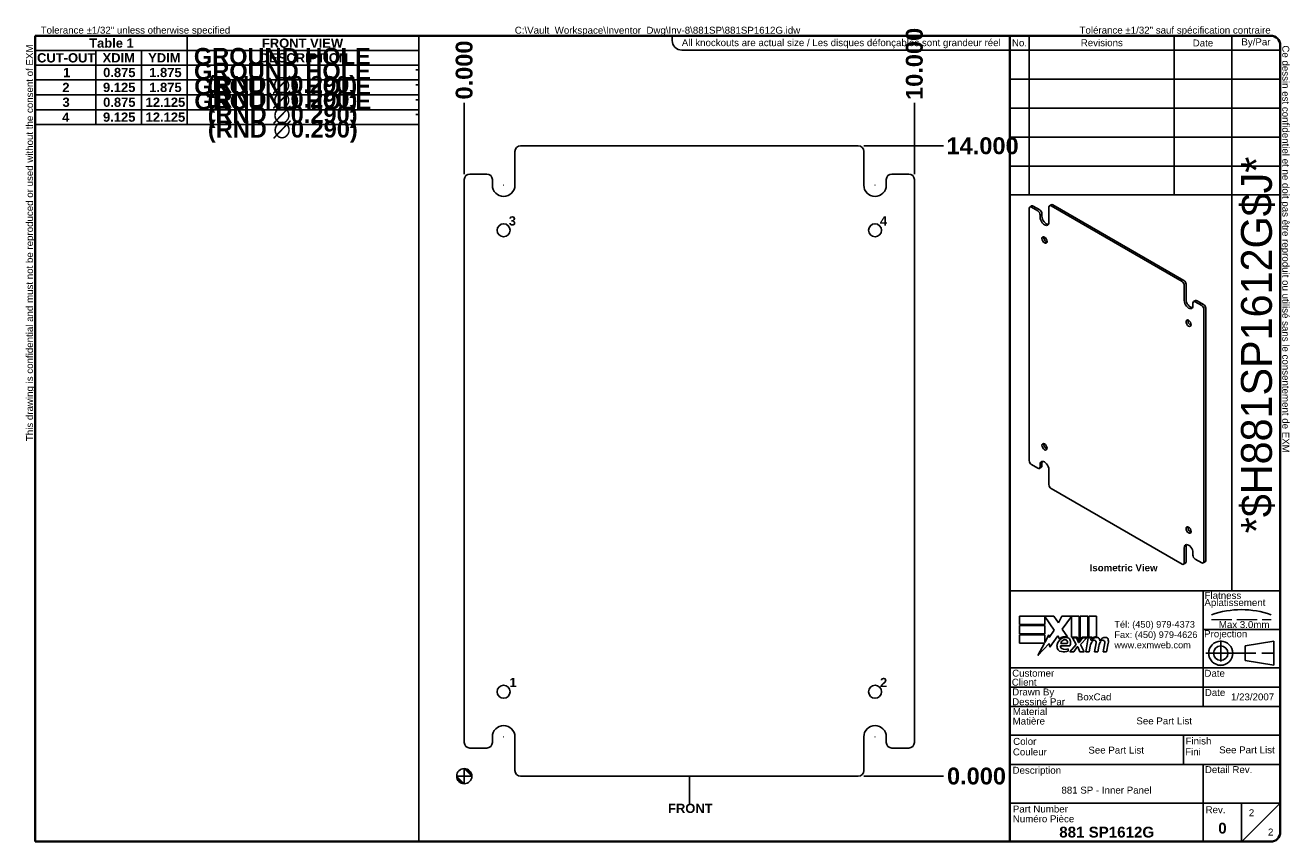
# Model space of a CAD drawing. Header units: inches. Extents: x 1.1 to 29.3, y 0.8 to 18.9.
import ezdxf
from ezdxf.enums import TextEntityAlignment as Align

# ---------------------------------------------------------------- set-up
doc = ezdxf.new("R2010")
doc.units = ezdxf.units.IN
doc.header["$LTSCALE"] = 3.125
doc.header["$MEASUREMENT"] = 0
doc.linetypes.add('CHAIN', pattern=[0.7087, 0.4724, -0.0591, 0.1181, -0.0591])
doc.linetypes.add('DASHED', pattern=[0.2067, 0.1654, -0.0413])
doc.layers.get('0').update_dxf_attribs({"lineweight": 25})
for name, color, linetype, lineweight in [('Centerline(ANSI)', 7, 'Continuous', 25), ('Dimensions(ANSI)', 7, 'Continuous', 25), ('Sketch Geometry(ANSI)', 7, 'Continuous', 25), ('Symbols(ANSI)', 7, 'Continuous', 25), ('Visible Edges(ANSI)', 7, 'Continuous', 25), ('Work Point(ANSI)', 7, 'Continuous', 25)]:
    doc.layers.add(name, color=color, linetype=linetype, lineweight=lineweight)
doc.styles.add('Current-ANSI', font='arial.ttf')
doc.styles.add('Dimension-ANSI', font='arialbd.ttf')
doc.styles.add('Text Style44', font='arialbd.ttf')
doc.styles.add('Text Style83', font='FRE3OF9X.TTF')
doc.dimstyles.new('INCH-ANSI', dxfattribs={"dimscale": 3.125, "dimtxt": 0.12, "dimasz": 0.098425, "dimexe": 0.04, "dimexo": 0.04, "dimgap": 0.031496, "dimtad": 0, "dimtih": 1, "dimtoh": 1, "dimdec": 3, "dimrnd": 1e-08, "dimzin": 0, "dimdsep": 46, "dimtxsty": 'Dimension-ANSI', "dimcen": 0.09, "dimdle": 0.312, "dimclrd": 179, "dimclre": 179, "dimclrt": 7, "dimadec": 1, "dimazin": 0, "dimtfac": 1, "dimtdec": 3, "dimtofl": 0, "dimtmove": 0, "dimatfit": 3, "dimfxl": 1, "dimtolj": 1, "dimtzin": 4, "dimlwd": 25, "dimlwe": 25, "dimarcsym": 0})
doc.dimstyles.new('INCH-ANSI-VERTICAL', dxfattribs={"dimscale": 3.125, "dimtxt": 0.12, "dimasz": 0.098425, "dimexe": 0.04, "dimexo": 0.04, "dimgap": 0.031496, "dimtad": 0, "dimtih": 1, "dimtoh": 1, "dimdec": 3, "dimrnd": 1e-08, "dimzin": 0, "dimdsep": 46, "dimtxsty": 'Dimension-ANSI', "dimcen": 0.09, "dimdle": 0.312, "dimclrd": 179, "dimclre": 179, "dimclrt": 7, "dimadec": 1, "dimazin": 0, "dimtfac": 1, "dimtdec": 3, "dimtofl": 0, "dimtmove": 0, "dimatfit": 3, "dimfxl": 1, "dimtolj": 1, "dimtzin": 4, "dimlwd": 25, "dimlwe": 25, "dimarcsym": 0})

# ---------------------------------------------------------------- blocks, each defined once
blk = doc.blocks.new('Origin Indicator Symbol1')
at = {"layer": 'Dimensions(ANSI)'}
h = blk.add_hatch(color=7, dxfattribs=at)
edge = h.paths.add_edge_path(flags=0)
edge.add_line((5.995, 1.202), (6.093, 1.103))
edge.add_arc((5.995, 1.103), 0.0984, 0, 90)
h = blk.add_hatch(color=7, dxfattribs=at)
edge = h.paths.add_edge_path(flags=0)
edge.add_line((5.995, 1.005), (5.896, 1.103))
edge.add_arc((5.995, 1.103), 0.0984, 180, 270)
at = {"layer": 'Dimensions(ANSI)', "color": 7, "linetype": 'Continuous'}
for p, q in [((5.995, 1.202), (6.093, 1.103)), ((5.995, 1.005), (5.896, 1.103))]:
    blk.add_line(p, q, dxfattribs=at)
at = {"layer": 'Dimensions(ANSI)', "color": 7, "linetype": 'Continuous', "flags": 128}
for points in [[(5.995, 1.103), (6.093, 1.103), (5.995, 1.202), (5.995, 1.103)], [(5.995, 1.103), (5.995, 1.202), (5.995, 1.005), (5.995, 1.103)], [(5.995, 1.103), (5.995, 1.005), (5.896, 1.103), (5.995, 1.103)], [(5.995, 1.103), (5.896, 1.103), (5.995, 1.103), (5.995, 1.103)]]:
    blk.add_lwpolyline(points, dxfattribs=at)
at = {"layer": 'Dimensions(ANSI)', "color": 7, "linetype": 'Continuous'}
blk.add_circle((5.995, 1.103), 0.0984, dxfattribs=at)
for start, end in [(0, 90), (180, 270)]:
    blk.add_arc((5.995, 1.103), 0.0984, start, end, dxfattribs=at)
at = {"layer": 'Dimensions(ANSI)', "color": 7}
for points in [[(5.995, 1.103), (6.093, 1.103), (5.995, 1.202), (5.995, 1.103)], [(5.995, 1.103), (5.995, 1.202), (5.995, 1.005), (5.995, 1.103)], [(5.995, 1.103), (5.995, 1.005), (5.896, 1.103), (5.995, 1.103)], [(5.995, 1.103), (5.896, 1.103), (5.995, 1.103)]]:
    blk.add_solid(points, dxfattribs=at)
blk = doc.blocks.new('Hole Table1')
at = {"layer": 'Symbols(ANSI)'}
for p, q in [((0.438, 9.541), (0.438, 10.692)), ((0.438, 10.692), (5.407, 10.692)), ((5.407, 10.692), (5.407, 9.541)), ((0.438, 10.501), (1.225, 10.501)), ((1.225, 10.501), (1.225, 10.311)), ((1.225, 10.501), (1.816, 10.501)), ((1.225, 10.501), (1.225, 10.311)), ((1.816, 10.501), (1.816, 10.311)), ((1.816, 10.501), (2.406, 10.501)), ((1.816, 10.501), (1.816, 10.311)), ((2.406, 10.501), (2.406, 10.311)), ((2.406, 10.501), (5.407, 10.501)), ((2.406, 10.501), (2.406, 10.311)), ((0.438, 10.311), (1.225, 10.311)), ((0.438, 10.311), (1.225, 10.311)), ((1.225, 10.311), (1.816, 10.311)), ((1.225, 10.311), (1.225, 10.119)), ((1.225, 10.311), (1.816, 10.311)), ((1.225, 10.311), (1.225, 10.119)), ((1.816, 10.311), (2.406, 10.311)), ((1.816, 10.311), (1.816, 10.119)), ((1.816, 10.311), (2.406, 10.311)), ((1.816, 10.311), (1.816, 10.119)), ((2.406, 10.311), (5.407, 10.311)), ((2.406, 10.311), (2.406, 10.119)), ((2.406, 10.311), (5.407, 10.311)), ((2.406, 10.311), (2.406, 10.119)), ((0.438, 10.119), (1.225, 10.119)), ((0.438, 10.119), (1.225, 10.119)), ((1.225, 10.119), (1.816, 10.119)), ((1.225, 10.119), (1.225, 9.926)), ((1.225, 10.119), (1.816, 10.119)), ((1.225, 10.119), (1.225, 9.926)), ((1.816, 10.119), (2.406, 10.119)), ((1.816, 10.119), (1.816, 9.926)), ((1.816, 10.119), (2.406, 10.119)), ((1.816, 10.119), (1.816, 9.926)), ((2.406, 10.119), (5.407, 10.119)), ((2.406, 10.119), (2.406, 9.926)), ((2.406, 10.119), (5.407, 10.119)), ((2.406, 10.119), (2.406, 9.926)), ((0.438, 9.926), (1.225, 9.926)), ((0.438, 9.926), (1.225, 9.926)), ((1.225, 9.926), (1.816, 9.926)), ((1.225, 9.926), (1.225, 9.733)), ((1.225, 9.926), (1.816, 9.926)), ((1.225, 9.926), (1.225, 9.733)), ((1.816, 9.926), (2.406, 9.926)), ((1.816, 9.926), (1.816, 9.733)), ((1.816, 9.926), (2.406, 9.926)), ((1.816, 9.926), (1.816, 9.733)), ((2.406, 9.926), (5.407, 9.926)), ((2.406, 9.926), (2.406, 9.733)), ((2.406, 9.926), (5.407, 9.926)), ((2.406, 9.926), (2.406, 9.733)), ((0.438, 9.733), (1.225, 9.733)), ((0.438, 9.733), (1.225, 9.733)), ((1.225, 9.733), (1.816, 9.733)), ((1.225, 9.733), (1.225, 9.541)), ((1.225, 9.733), (1.816, 9.733)), ((1.225, 9.733), (1.225, 9.541)), ((1.816, 9.733), (2.406, 9.733)), ((1.816, 9.733), (1.816, 9.541)), ((1.816, 9.733), (2.406, 9.733)), ((1.816, 9.733), (1.816, 9.541)), ((2.406, 9.733), (5.407, 9.733)), ((2.406, 9.733), (2.406, 9.541)), ((2.406, 9.733), (5.407, 9.733)), ((2.406, 9.733), (2.406, 9.541)), ((0.438, 9.541), (1.225, 9.541)), ((5.407, 9.541), (0.438, 9.541)), ((1.225, 9.541), (1.816, 9.541)), ((1.816, 9.541), (2.406, 9.541)), ((2.406, 9.541), (5.407, 9.541))]:
    blk.add_line(p, q, dxfattribs=at)
at = {"layer": 'Symbols(ANSI)', "color": 7, "char_height": 0.12, "attachment_point": 7, "line_spacing_factor": 0.25, "style": 'Dimension-ANSI'}
for s, insert in [('                                          FRONT VIEW', (1.418, 10.534)), ('CUT-OUT', (0.463, 10.344)), ('XDIM', (1.311, 10.346)), ('YDIM', (1.901, 10.346)), ('DESCRIPTION', (3.346, 10.344)), ('1', (0.799, 10.155)), ('0.875', (1.318, 10.154)), ('1.875', (1.915, 10.154)), ('-', (5.361, 10.204)), ('2', (0.79, 9.962)), ('9.125', (1.317, 9.961)), ('1.875', (1.915, 9.961)), ('-', (5.361, 10.011)), ('3', (0.792, 9.769)), ('0.875', (1.318, 9.769)), ('12.125', (1.869, 9.769)), ('-', (5.361, 9.818)), ('4', (0.788, 9.577)), ('9.125', (1.317, 9.576)), ('12.125', (1.869, 9.576)), ('-', (5.361, 9.626))]:
    blk.add_mtext(s, dxfattribs=dict(at, insert=insert))
blk = doc.blocks.new('Leader Text1')
at = {"layer": 'Symbols(ANSI)', "color": 7, "insert": (11.378, 8.232), "char_height": 0.12, "attachment_point": 7, "line_spacing_factor": 0.25, "style": 'Dimension-ANSI'}
blk.add_mtext('4', dxfattribs=at)
blk = doc.blocks.new('Leader Text2')
at = {"layer": 'Symbols(ANSI)', "color": 7, "insert": (6.579, 2.256), "char_height": 0.12, "attachment_point": 7, "line_spacing_factor": 0.25, "style": 'Dimension-ANSI'}
blk.add_mtext('1', dxfattribs=at)
blk = doc.blocks.new('Leader Text3')
at = {"layer": 'Symbols(ANSI)', "color": 7, "insert": (11.379, 2.256), "char_height": 0.12, "attachment_point": 7, "line_spacing_factor": 0.25, "style": 'Dimension-ANSI'}
blk.add_mtext('2', dxfattribs=at)
blk = doc.blocks.new('Leader Text4')
at = {"layer": 'Symbols(ANSI)', "color": 7, "insert": (6.571, 8.232), "char_height": 0.12, "attachment_point": 7, "line_spacing_factor": 0.25, "style": 'Dimension-ANSI'}
blk.add_mtext('3', dxfattribs=at)
blk = doc.blocks.new('Hole Table2')
at = {"layer": 'Symbols(ANSI)'}
for p, q in [((0.437, 9.541), (0.437, 10.692)), ((0.437, 10.692), (2.406, 10.692)), ((2.406, 10.692), (2.406, 9.541)), ((0.437, 10.501), (1.225, 10.501)), ((1.225, 10.501), (1.225, 10.311)), ((1.225, 10.501), (1.815, 10.501)), ((1.225, 10.501), (1.225, 10.311)), ((1.815, 10.501), (1.815, 10.311)), ((1.815, 10.501), (2.406, 10.501)), ((1.815, 10.501), (1.815, 10.311)), ((0.437, 10.311), (1.225, 10.311)), ((0.437, 10.311), (1.225, 10.311)), ((1.225, 10.311), (1.815, 10.311)), ((1.225, 10.311), (1.225, 10.119)), ((1.225, 10.311), (1.815, 10.311)), ((1.225, 10.311), (1.225, 10.119)), ((1.815, 10.311), (2.406, 10.311)), ((1.815, 10.311), (1.815, 10.119)), ((1.815, 10.311), (2.406, 10.311)), ((1.815, 10.311), (1.815, 10.119)), ((0.437, 10.119), (1.225, 10.119)), ((0.437, 10.119), (1.225, 10.119)), ((1.225, 10.119), (1.815, 10.119)), ((1.225, 10.119), (1.225, 9.926)), ((1.225, 10.119), (1.815, 10.119)), ((1.225, 10.119), (1.225, 9.926)), ((1.815, 10.119), (2.406, 10.119)), ((1.815, 10.119), (1.815, 9.926)), ((1.815, 10.119), (2.406, 10.119)), ((1.815, 10.119), (1.815, 9.926)), ((0.437, 9.926), (1.225, 9.926)), ((0.437, 9.926), (1.225, 9.926)), ((1.225, 9.926), (1.815, 9.926)), ((1.225, 9.926), (1.225, 9.733)), ((1.225, 9.926), (1.815, 9.926)), ((1.225, 9.926), (1.225, 9.733)), ((1.815, 9.926), (2.406, 9.926)), ((1.815, 9.926), (1.815, 9.733)), ((1.815, 9.926), (2.406, 9.926)), ((1.815, 9.926), (1.815, 9.733)), ((0.437, 9.733), (1.225, 9.733)), ((0.437, 9.733), (1.225, 9.733)), ((1.225, 9.733), (1.815, 9.733)), ((1.225, 9.733), (1.225, 9.541)), ((1.225, 9.733), (1.815, 9.733)), ((1.225, 9.733), (1.225, 9.541)), ((1.815, 9.733), (2.406, 9.733)), ((1.815, 9.733), (1.815, 9.541)), ((1.815, 9.733), (2.406, 9.733)), ((1.815, 9.733), (1.815, 9.541)), ((0.437, 9.541), (1.225, 9.541)), ((2.406, 9.541), (0.437, 9.541)), ((1.225, 9.541), (1.815, 9.541)), ((1.815, 9.541), (2.406, 9.541))]:
    blk.add_line(p, q, dxfattribs=at)
at = {"layer": 'Symbols(ANSI)', "color": 7, "char_height": 0.12, "attachment_point": 7, "line_spacing_factor": 0.25, "style": 'Dimension-ANSI'}
for s, insert in [('Table 1', (1.137, 10.535)), ('CUT-OUT', (0.462, 10.344)), ('XDIM', (1.311, 10.346)), ('YDIM', (1.901, 10.346)), ('1', (0.799, 10.155)), ('0.875', (1.318, 10.154)), ('1.875', (1.915, 10.154)), ('2', (0.789, 9.962)), ('9.125', (1.316, 9.961)), ('1.875', (1.915, 9.961)), ('3', (0.791, 9.769)), ('0.875', (1.318, 9.769)), ('12.125', (1.868, 9.769)), ('4', (0.788, 9.577)), ('9.125', (1.316, 9.576)), ('12.125', (1.868, 9.576))]:
    blk.add_mtext(s, dxfattribs=dict(at, insert=insert))
blk = doc.blocks.new('Leader Text5')
at = {"layer": 'Symbols(ANSI)', "color": 7, "insert": (11.378, 8.232), "char_height": 0.12, "attachment_point": 7, "line_spacing_factor": 0.25, "style": 'Dimension-ANSI'}
blk.add_mtext('4', dxfattribs=at)
blk = doc.blocks.new('Leader Text6')
at = {"layer": 'Symbols(ANSI)', "color": 7, "insert": (6.579, 2.256), "char_height": 0.12, "attachment_point": 7, "line_spacing_factor": 0.25, "style": 'Dimension-ANSI'}
blk.add_mtext('1', dxfattribs=at)
blk = doc.blocks.new('Leader Text7')
at = {"layer": 'Symbols(ANSI)', "color": 7, "insert": (11.379, 2.256), "char_height": 0.12, "attachment_point": 7, "line_spacing_factor": 0.25, "style": 'Dimension-ANSI'}
blk.add_mtext('2', dxfattribs=at)
blk = doc.blocks.new('Leader Text8')
at = {"layer": 'Symbols(ANSI)', "color": 7, "insert": (6.571, 8.232), "char_height": 0.12, "attachment_point": 7, "line_spacing_factor": 0.25, "style": 'Dimension-ANSI'}
blk.add_mtext('3', dxfattribs=at)
blk = doc.blocks.new('Datum Identifier4')
at = {"layer": 'Symbols(ANSI)', "color": 7, "linetype": 'Continuous', "lineweight": 25}
for q in [(8.91, 1.103), (8.91, 1.005), (8.91, 0.749)]:
    blk.add_line((8.91, 1.005), q, dxfattribs=at)
at = {"layer": 'Symbols(ANSI)', "color": 7, "insert": (8.634, 0.625), "char_height": 0.12, "attachment_point": 7, "line_spacing_factor": 0.25, "style": 'Dimension-ANSI'}
blk.add_mtext('FRONT', dxfattribs=at)
blk = doc.blocks.new('*D20')
at = {"layer": 'Defpoints', "color": 0, "linetype": 'Continuous', "transparency": 16777216}
for p in [(10.899, 17.206), (10.899, 15.501), (10.899, 15.501)]:
    blk.add_point(p, dxfattribs=at)
at = {"layer": 'Dimensions(ANSI)', "color": 179, "linetype": 'Continuous', "lineweight": 25, "transparency": 16777216}
blk.add_line((10.899, 15.626), (10.899, 17.206), dxfattribs=at)
at = {"layer": 'Dimensions(ANSI)', "color": 7, "linetype": 'Continuous', "lineweight": 25, "transparency": 16777216, "insert": (10.899, 17.936), "char_height": 0.375, "attachment_point": 5, "rotation": 90, "style": 'Dimension-ANSI'}
blk.add_mtext('\\A1;0.000', dxfattribs=at)
blk = doc.blocks.new('*D21')
at = {"layer": 'Defpoints', "color": 0, "linetype": 'Continuous', "transparency": 16777216}
for p in [(20.899, 17.206), (10.899, 15.501), (20.899, 15.501)]:
    blk.add_point(p, dxfattribs=at)
at = {"layer": 'Dimensions(ANSI)', "color": 179, "linetype": 'Continuous', "lineweight": 25, "transparency": 16777216}
blk.add_line((20.899, 15.626), (20.899, 17.206), dxfattribs=at)
at = {"layer": 'Dimensions(ANSI)', "color": 7, "linetype": 'Continuous', "lineweight": 25, "transparency": 16777216, "insert": (20.899, 18.072), "char_height": 0.375, "attachment_point": 5, "rotation": 90, "style": 'Dimension-ANSI'}
blk.add_mtext('\\A1;10.000', dxfattribs=at)
blk = doc.blocks.new('*D22')
at = {"layer": 'Defpoints', "color": 0, "linetype": 'Continuous', "transparency": 16777216}
for p in [(19.649, 2.251), (19.649, 2.251), (21.548, 2.251)]:
    blk.add_point(p, dxfattribs=at)
at = {"layer": 'Dimensions(ANSI)', "color": 179, "linetype": 'Continuous', "lineweight": 25, "transparency": 16777216}
blk.add_line((19.774, 2.251), (21.548, 2.251), dxfattribs=at)
at = {"layer": 'Dimensions(ANSI)', "color": 7, "linetype": 'Continuous', "lineweight": 25, "transparency": 16777216, "insert": (22.278, 2.251), "char_height": 0.375, "attachment_point": 5, "style": 'Dimension-ANSI'}
blk.add_mtext('\\A1;0.000', dxfattribs=at)
blk = doc.blocks.new('*D23')
at = {"layer": 'Defpoints', "color": 0, "linetype": 'Continuous', "transparency": 16777216}
for p in [(19.649, 16.251), (21.548, 16.251), (19.649, 2.251)]:
    blk.add_point(p, dxfattribs=at)
at = {"layer": 'Dimensions(ANSI)', "color": 179, "linetype": 'Continuous', "lineweight": 25, "transparency": 16777216}
blk.add_line((19.774, 16.251), (21.548, 16.251), dxfattribs=at)
at = {"layer": 'Dimensions(ANSI)', "color": 7, "linetype": 'Continuous', "lineweight": 25, "transparency": 16777216, "insert": (22.414, 16.251), "char_height": 0.375, "attachment_point": 5, "style": 'Dimension-ANSI'}
blk.add_mtext('\\A1;14.000', dxfattribs=at)
blk = doc.blocks.new('Title Blocks EXM - ANSI B')
for p, q in [((13.372, 3.063), (13.372, 3.17)), ((13.372, 3.17), (13.818, 3.17)), ((13.824, 2.989), (13.701, 3.168)), ((13.701, 3.168), (13.701, 3.063)), ((13.818, 3.17), (13.877, 3.083)), ((13.877, 3.083), (13.923, 3.17)), ((13.923, 3.17), (14.146, 3.17)), ((14.046, 3.166), (13.924, 3.002)), ((14.046, 2.9), (14.046, 3.166)), ((14.146, 3.17), (14.146, 2.842)), ((14.16, 3.17), (14.259, 3.17)), ((14.16, 2.866), (14.16, 3.17)), ((14.259, 3.17), (14.259, 2.9)), ((14.273, 3.17), (14.372, 3.17)), ((14.273, 2.9), (14.273, 3.17)), ((14.372, 3.17), (14.372, 2.905)), ((13.701, 3.063), (13.372, 3.063)), ((13.372, 3.049), (13.701, 3.049)), ((13.372, 2.942), (13.372, 3.049)), ((13.701, 3.049), (13.701, 2.942)), ((13.758, 2.895), (13.824, 2.989)), ((13.924, 3.002), (13.993, 2.903)), ((13.701, 2.942), (13.372, 2.942)), ((13.372, 2.82), (13.372, 2.927)), ((13.372, 2.927), (13.701, 2.927)), ((13.695, 2.82), (13.372, 2.82)), ((13.612, 2.661), (13.695, 2.82)), ((13.758, 2.815), (13.612, 2.661)), ((13.701, 2.831), (13.752, 2.929)), ((13.701, 2.927), (13.701, 2.831)), ((13.752, 2.929), (13.758, 2.895)), ((13.765, 2.768), (13.758, 2.815)), ((13.87, 2.914), (13.765, 2.768)), ((13.893, 2.876), (13.87, 2.914)), ((13.905, 2.788), (14.027, 2.788)), ((13.91, 2.818), (13.99, 2.818)), ((14.023, 2.709), (14.105, 2.802)), ((14.121, 2.9), (14.046, 2.9)), ((14.059, 2.891), (14.113, 2.891)), ((14.105, 2.802), (14.059, 2.891)), ((14.113, 2.891), (14.139, 2.83)), ((14.146, 2.842), (14.121, 2.9)), ((14.139, 2.83), (14.146, 2.83)), ((14.146, 2.83), (14.19, 2.891)), ((14.185, 2.9), (14.16, 2.866)), ((14.245, 2.891), (14.164, 2.803)), ((14.164, 2.803), (14.209, 2.709)), ((14.259, 2.9), (14.185, 2.9)), ((14.19, 2.891), (14.245, 2.891)), ((14.232, 2.709), (14.264, 2.891)), ((14.264, 2.891), (14.302, 2.891)), ((14.314, 2.9), (14.273, 2.9)), ((14.302, 2.891), (14.299, 2.859)), ((14.299, 2.859), (14.309, 2.859)), ((14.312, 2.88), (14.314, 2.9)), ((14.345, 2.709), (14.365, 2.824)), ((14.457, 2.709), (14.477, 2.824)), ((14.523, 2.823), (14.501, 2.709)), ((14.005, 2.718), (14.005, 2.748)), ((14.077, 2.709), (14.023, 2.709)), ((14.122, 2.774), (14.077, 2.709)), ((14.13, 2.774), (14.122, 2.774)), ((14.155, 2.709), (14.13, 2.774)), ((14.209, 2.709), (14.155, 2.709)), ((14.276, 2.709), (14.232, 2.709)), ((14.289, 2.784), (14.276, 2.709)), ((14.389, 2.709), (14.345, 2.709)), ((14.402, 2.784), (14.389, 2.709)), ((14.501, 2.709), (14.457, 2.709))]:
    blk.add_line(p, q)
for centre, radius, start, end in [((13.991, 2.772), 0.133, 134.1684, 176.5646), ((13.968, 2.796), 0.11, 77.079, 133.1785), ((13.968, 2.796), 0.0996, 80.4085, 134.1684), ((13.936, 2.779), 0.032, 163.5261, 244.6784), ((13.965, 2.811), 0.056, 109.3797, 172.9975), ((13.959, 2.83), 0.0365, 51.1652, 109.3797), ((13.962, 2.833), 0.0318, 331.4547, 51.1652), ((13.981, 2.843), 0.0507, 23.8445, 85.0802), ((13.941, 2.826), 0.094, 336.1555, 23.8445), ((14.442, 2.757), 0.155, 147.5992, 170), ((14.376, 2.816), 0.08, 89.4776, 147.4114), ((14.346, 2.818), 0.042, 96.03, 147.5992), ((14.37, 2.825), 0.08, 88.7952, 136.5849), ((14.344, 2.839), 0.02, 23.5571, 96.03), ((14.325, 2.831), 0.041, 350, 23.5571), ((14.377, 2.862), 0.0338, 16.9928, 89.4776), ((14.555, 2.759), 0.155, 148.5584, 170.8257), ((14.317, 2.844), 0.096, 3.6169, 16.9928), ((14.486, 2.814), 0.0819, 89.6788, 153.9508), ((14.458, 2.818), 0.042, 96.1027, 147.6083), ((14.456, 2.839), 0.02, 23.5487, 96.1027), ((14.437, 2.831), 0.041, 349.9922, 23.5487), ((14.487, 2.861), 0.035, 18.4748, 89.6788), ((14.429, 2.842), 0.096, 349, 18.4748), ((13.925, 2.776), 0.0658, 176.5646, 261.5605), ((13.945, 2.911), 0.202, 261.5605, 287.3343), ((13.966, 2.842), 0.102, 244.6784, 292.5609)]:
    blk.add_arc(centre, radius, start, end)
at = {"layer": 'Centerline(ANSI)', "linetype": 'DASHED', "lineweight": 18, "ltscale": 0.507983}
blk.add_line((15.861, 3.128), (16.632, 3.128), dxfattribs=at)
at = {"layer": 'Centerline(ANSI)', "linetype": 'CHAIN', "ltscale": 0.185148}
blk.add_line((15.979, 2.855), (15.979, 2.521), dxfattribs=at)
at = {"layer": 'Centerline(ANSI)', "linetype": 'CHAIN', "ltscale": 0.437897}
blk.add_line((15.786, 2.691), (16.717, 2.691), dxfattribs=at)
at = {"layer": 'Sketch Geometry(ANSI)'}
for p, q in [((13.25, 10.687), (16.625, 10.687)), ((13.5, 10.687), (13.5, 8.625)), ((15.375, 10.687), (15.375, 8.625)), ((16.125, 10.687), (16.125, 3.5)), ((13.25, 10.5), (16.75, 10.5)), ((16.75, 10.562), (16.75, 0.375)), ((13.25, 10.125), (16.75, 10.125)), ((13.25, 9.75), (16.75, 9.75)), ((16.75, 9.375), (13.25, 9.375)), ((13.25, 9), (16.75, 9)), ((16.75, 9), (16.75, 8.625)), ((13.25, 8.625), (16.75, 8.625)), ((16.75, 3.5), (13.25, 3.5)), ((15.75, 2), (15.75, 3.5)), ((15.75, 3), (16.75, 3)), ((16.669, 2.847), (16.294, 2.785)), ((16.669, 2.535), (16.669, 2.847)), ((16.294, 2.785), (16.294, 2.598)), ((16.75, 2.5), (13.25, 2.5)), ((16.294, 2.598), (16.669, 2.535)), ((16.75, 2.25), (13.25, 2.25)), ((16.75, 2), (13.25, 2)), ((13.25, 1.629), (16.75, 1.629)), ((15.499, 1.629), (15.499, 1.25)), ((13.25, 1.25), (16.75, 1.25)), ((15.75, 1.25), (15.75, 0.75)), ((15.75, 0.75), (13.25, 0.75)), ((16.25, 0.75), (15.75, 0.75)), ((15.75, 0.75), (15.75, 0.25)), ((16.25, 0.25), (16.25, 0.75)), ((16.25, 0.75), (16.75, 0.75)), ((16.25, 0.25), (16.75, 0.75)), ((16.625, 0.25), (13.25, 0.25))]:
    blk.add_line(p, q, dxfattribs=at)
at = {"layer": 'Sketch Geometry(ANSI)', "linetype": 'Continuous', "lineweight": 35}
for p, q in [((13.25, 8.625), (13.25, 10.687)), ((13.25, 8.625), (13.25, 3.5)), ((13.25, 0.25), (13.25, 3.5))]:
    blk.add_line(p, q, dxfattribs=at)
at = {"layer": 'Sketch Geometry(ANSI)'}
for radius in [0.156, 0.0935]:
    blk.add_circle((15.979, 2.691), radius, dxfattribs=at)
for centre, radius, start, end in [((16.625, 10.562), 0.125, 0, 90), ((16.247, 2.112), 1.143, 70.2973, 109.7027), ((16.625, 0.375), 0.125, 270, 0)]:
    blk.add_arc(centre, radius, start, end, dxfattribs=at)
at = {"layer": 'Symbols(ANSI)', "color": 7, "char_height": 0.09, "style": 'Current-ANSI'}
for s, insert, width, attachment_point in [('Revisions', (14.439, 10.596), 1.87331, 5), ('By/Par', (16.435, 10.594), 0.62202, 5), ('No.', (13.373, 10.595), 0.25039, 5), ('Date', (15.749, 10.593), 0.75135, 5), ('Date', (15.773, 2.136), 0.26554, 7), ('Rev.', (15.783, 0.618), 0.25854, 7)]:
    blk.add_mtext(s, dxfattribs=dict(at, insert=insert, width=width, attachment_point=attachment_point))
for s, insert, attachment_point in [('\\fArial|b1|i0;\\H0.0900;Isometric View', (14.281, 3.842), 1), ('Flatness', (15.77, 3.393), 7), ('Aplatissement', (15.768, 3.275), 7), ('Max 3.0mm', (15.954, 3.015), 7), ('Projection', (15.764, 2.87), 7), ('Customer', (13.278, 2.386), 7), ('Date', (15.768, 2.385), 7), ('Client', (13.273, 2.269), 7), ('Drawn By', (13.278, 2.117), 7), ('Dessiné Par', (13.278, 2.016), 7), ('Material', (13.286, 1.889), 7), ('Matière', (13.284, 1.766), 7), ('Couleur', (13.287, 1.366), 7), ('Color', (13.291, 1.503), 7), ('Fini', (15.518, 1.37), 7), ('Finish', (15.523, 1.508), 7), ('Description', (13.283, 1.103), 7), ('Detail Rev.', (15.774, 1.137), 7), ('Part Number', (13.287, 0.627), 7), ('Numéro Pièce', (13.286, 0.5), 7)]:
    blk.add_mtext(s, dxfattribs=dict(at, insert=insert, attachment_point=attachment_point))
at = {"layer": 'Symbols(ANSI)', "color": 7, "insert": (14.602, 3.107), "char_height": 0.085, "attachment_point": 1, "line_spacing_factor": 0.944221, "style": 'Current-ANSI'}
blk.add_mtext('\\fArial|b0|i0;\\H0.0850;Tél: (450) 979-4373\\PFax: (450) 979-4626\\Pwww.exmweb.com', dxfattribs=at)
at = {"layer": 'Symbols(ANSI)', "color": 7, "style": 'Current-ANSI'}
for tag, p in [('REV1', (13.375, 10.313)), ('REV1DATE', (15.75, 10.31)), ('REV1BY', (16.437, 10.313)), ('REV2', (13.373, 9.938)), ('REV2DATE', (15.747, 9.941)), ('REV2BY', (16.437, 9.938)), ('REV3', (13.374, 9.563)), ('REV3DATE', (15.752, 9.563)), ('REV3BY', (16.437, 9.564)), ('REV4', (13.377, 9.188)), ('REV4DATE', (15.752, 9.188)), ('REV4BY', (16.441, 9.188)), ('REV5', (13.373, 8.813)), ('REV5DATE', (15.752, 8.813)), ('REV5BY', (16.438, 8.811)), ('MFG_APPROVED_DATE', (16.393, 2.374)), ('DETAIL_REV', (16.249, 0.926))]:
    blk.add_attdef(tag, text='', height=0.09, dxfattribs=at).set_placement(p, align=Align.MIDDLE_CENTER)
for tag, p in [('REV1DESC', (13.526, 10.31)), ('REV2DESC', (13.525, 9.937)), ('REV3DESC', (13.528, 9.564)), ('REV4DESC', (13.533, 9.19)), ('REV5DESC', (13.532, 8.811)), ('COMPANY', (14.12, 2.375))]:
    blk.add_attdef(tag, text='', height=0.09, dxfattribs=at).set_placement(p, align=Align.MIDDLE_LEFT)
at = {"layer": 'Symbols(ANSI)', "color": 7, "style": 'Text Style83'}
blk.add_attdef('BARCODE_001', (16.642, 4.244), '', height=0.4, rotation=90, dxfattribs=at)
at = {"layer": 'Symbols(ANSI)', "color": 7}
for tag, p, height, style in [('AUTHOR_001', (14.116, 2.08), 0.09, 'Current-ANSI'), ('IDW_DATE_001', (16.112, 2.08), 0.09, 'Current-ANSI'), ('MATERIEL_001', (14.887, 1.769), 0.09, 'Current-ANSI'), ('COLOR_001', (14.265, 1.391), 0.09, 'Current-ANSI'), ('FINISH_001', (15.959, 1.394), 0.09, 'Current-ANSI'), ('IDW_DESC_001', (13.916, 0.873), 0.09, 'Current-ANSI'), ('Sheet_Number_001', (16.343, 0.58), 0.09, 'Current-ANSI'), ('IDW_REV_001', (15.947, 0.355), 0.14, 'Text Style44'), ('IDW_NAME_001', (13.888, 0.304), 0.14, 'Text Style44'), ('Number_of_sheets_001', (16.591, 0.33), 0.09, 'Current-ANSI')]:
    blk.add_attdef(tag, p, '', height=height, dxfattribs=dict(at, style=style))
blk = doc.blocks.new('Borders EXM - B (Inch) - B')
at = {"layer": 'Sketch Geometry(ANSI)', "linetype": 'Continuous', "lineweight": 35}
for p, q in [((16.438, 10.692), (0.437, 10.692)), ((0.437, 10.692), (0.437, 0.255)), ((16.562, 0.38), (16.562, 10.567)), ((0.437, 0.255), (16.438, 0.255))]:
    blk.add_line(p, q, dxfattribs=at)
at = {"layer": 'Sketch Geometry(ANSI)'}
for p, q in [((5.407, 10.692), (5.407, 0.255)), ((8.688, 10.63), (8.688, 10.692)), ((13.062, 10.692), (13.062, 10.505)), ((13.062, 10.505), (8.812, 10.505))]:
    blk.add_line(p, q, dxfattribs=at)
at = {"layer": 'Sketch Geometry(ANSI)', "linetype": 'Continuous', "lineweight": 35}
for centre, start, end in [((16.438, 10.567), 0, 90), ((16.438, 0.38), 270, 0)]:
    blk.add_arc(centre, 0.125, start, end, dxfattribs=at)
at = {"layer": 'Sketch Geometry(ANSI)'}
blk.add_arc((8.812, 10.63), 0.125, 180, 270, dxfattribs=at)
at = {"layer": 'Symbols(ANSI)', "color": 7, "char_height": 0.09, "style": 'Current-ANSI'}
for s, insert, attachment_point in [('Tolerance ±1/32" unless otherwise specified', (0.509, 10.692), 7), ('Tolérance ±1/32" sauf spécification contraire', (13.963, 10.692), 7), ('All knockouts are actual size / Les disques défonçables sont grandeur réel', (8.812, 10.647), 1)]:
    blk.add_mtext(s, dxfattribs=dict(at, insert=insert, attachment_point=attachment_point))
at = {"layer": 'Symbols(ANSI)', "color": 7, "char_height": 0.09, "attachment_point": 7, "style": 'Current-ANSI'}
for s, insert, rotation in [('This drawing is confidential and must not be reproduced or used without the consent of EXM', (0.437, 5.442), 90), ('Ce dessin est confidentiel et ne doit pas être reproduit ou utilisé sans le consentement de EXM', (16.562, 10.567), 270)]:
    blk.add_mtext(s, dxfattribs=dict(at, insert=insert, rotation=rotation))
at = {"layer": 'Symbols(ANSI)', "color": 7, "style": 'Current-ANSI'}
blk.add_attdef('FILENAME_AND_PATH_001', (6.649, 10.718), '', height=0.09, dxfattribs=at)

msp = doc.modelspace()

# ---------------------------------------------------------------- linework, layer by layer
at = {"layer": 'Visible Edges(ANSI)'}
for p, q in [((12.0243, 16.1263), (12.0243, 15.3763)), ((12.1493, 16.2513), (19.6493, 16.2513)), ((19.7743, 15.3763), (19.7743, 16.1263)), ((10.8993, 3.0013), (10.8993, 15.5013)), ((11.3993, 15.6263), (11.0243, 15.6263)), ((11.5243, 15.3763), (11.5243, 15.5013)), ((20.2743, 15.5013), (20.2743, 15.3763)), ((20.7743, 15.6263), (20.3993, 15.6263)), ((20.8993, 15.5013), (20.8993, 3.0013)), ((23.4628, 14.8926), (23.5036, 14.9161)), ((23.5379, 14.9127), (23.6834, 14.8287)), ((23.9402, 14.9441), (23.8994, 14.9206)), ((23.9337, 14.9172), (26.8446, 13.2366)), ((23.9745, 14.9407), (26.8854, 13.2601)), ((23.4486, 9.2592), (23.4486, 14.8612)), ((23.6427, 14.8052), (23.4971, 14.8892)), ((23.6912, 14.6651), (23.6912, 14.7211)), ((23.7319, 14.7447), (23.7319, 14.6886)), ((23.8852, 14.8892), (23.8852, 14.5531)), ((26.8932, 12.8164), (26.8932, 13.1526)), ((26.9339, 13.1761), (26.9339, 12.84)), ((27.0872, 12.7604), (27.0872, 12.7044)), ((27.1014, 12.7918), (27.1422, 12.8154)), ((27.2813, 12.7044), (27.1357, 12.7884)), ((27.1765, 12.812), (27.322, 12.7279)), ((27.3298, 12.6204), (27.3298, 7.0183)), ((27.3705, 12.6439), (27.3705, 7.0419)), ((23.4971, 9.1751), (23.6427, 9.0911)), ((23.677, 9.0877), (23.7177, 9.1112)), ((23.6912, 9.1191), (23.6912, 9.1751)), ((23.7319, 9.1986), (23.7319, 9.1426)), ((23.8852, 9.0631), (23.8852, 8.727)), ((26.8446, 6.9623), (23.9337, 8.6429)), ((26.8932, 6.9903), (26.8932, 7.3265)), ((26.9339, 7.35), (26.9339, 7.0139)), ((27.0872, 7.2144), (27.0872, 7.1584)), ((27.1357, 7.0744), (27.2813, 6.9903)), ((26.9197, 6.9825), (26.8789, 6.9589)), ((27.3156, 6.9869), (27.3563, 7.0105)), ((11.5243, 3.0013), (11.5243, 3.1263)), ((12.0243, 3.1263), (12.0243, 2.3763)), ((19.7743, 2.3763), (19.7743, 3.1263)), ((20.2743, 3.1263), (20.2743, 3.0013)), ((11.0243, 2.8763), (11.3993, 2.8763)), ((20.3993, 2.8763), (20.7743, 2.8763)), ((19.6493, 2.2513), (12.1493, 2.2513))]:
    msp.add_line(p, q, dxfattribs=at)
for centre in [(11.7743, 14.3763), (20.0243, 14.3763), (11.7743, 4.1263), (20.0243, 4.1263)]:
    msp.add_circle(centre, 0.145, dxfattribs=at)
for centre, radius, start, end in [((12.1493, 16.1263), 0.125, 90, 180), ((19.6493, 16.1263), 0.125, 0, 90), ((11.0243, 15.5013), 0.125, 90, 180), ((11.3993, 15.5013), 0.125, 0, 90), ((20.3993, 15.5013), 0.125, 90, 180), ((20.7743, 15.5013), 0.125, 0, 90), ((11.7743, 15.3763), 0.25, 180, 0), ((20.0243, 15.3763), 0.25, 180, 0), ((11.7743, 3.1263), 0.25, 0, 180), ((20.0243, 3.1263), 0.25, 0, 180), ((11.0243, 3.0013), 0.125, 180, 270), ((11.3993, 3.0013), 0.125, 270, 0), ((20.3993, 3.0013), 0.125, 180, 270), ((20.7743, 3.0013), 0.125, 270, 0), ((12.1493, 2.3763), 0.125, 180, 270), ((19.6493, 2.3763), 0.125, 270, 0)]:
    msp.add_arc(centre, radius, start, end, dxfattribs=at)
for centre, major_axis, start_param, end_param in [((23.4971, 14.8332), (-0.0343, 0.0594), 5.4977871, 7.0685835), ((23.5379, 14.8567), (-0.0343, 0.0594), 5.4977871, 6.2831853), ((23.9337, 14.8612), (-0.0343, 0.0594), 5.4977871, 7.0685835), ((23.9745, 14.8847), (-0.0343, 0.0594), 5.4977871, 6.2831853), ((23.6427, 14.7491), (0.0343, -0.0594), 0.7853982, 2.3561945), ((23.6834, 14.7727), (-0.0343, 0.0594), 3.9269908, 5.4977871), ((23.7882, 14.6091), (0.0686, -0.1188), 3.9269908, 7.0685835), ((23.8289, 14.6326), (0.0686, -0.1188), 3.9269908, 5.9816518), ((23.8289, 14.1844), (0.0398, -0.0689), 3.679154, 5.7456239), ((26.8446, 13.1806), (0.0343, -0.0594), 0.7853982, 2.3561945), ((26.8854, 13.2041), (-0.0343, 0.0594), 3.9269908, 5.4977871), ((26.9902, 12.7604), (0.0686, -0.1188), 3.9269908, 7.0685835), ((27.0309, 12.7839), (0.0686, -0.1188), 3.9269908, 5.9816518), ((27.1357, 12.7324), (-0.0343, 0.0594), 5.4977871, 7.0685835), ((27.1765, 12.7559), (-0.0343, 0.0594), 5.4977871, 6.2831853), ((27.2813, 12.6484), (0.0343, -0.0594), 0.7853982, 2.3561945), ((27.322, 12.6719), (-0.0343, 0.0594), 3.9269908, 5.4977871), ((27.0309, 12.3358), (0.0398, -0.0689), 3.679154, 5.7456239), ((23.8289, 9.5908), (0.0398, -0.0689), 3.679154, 5.7456239), ((23.4971, 9.2311), (-0.0343, 0.0594), 0.7853982, 2.3561945), ((23.6427, 9.1471), (0.0343, -0.0594), 5.4977871, 7.0685835), ((23.7882, 9.1191), (-0.0686, 0.1188), 3.9269908, 7.0685835), ((23.6834, 9.1706), (0.0343, -0.0594), 0, 0.7853982), ((23.8289, 9.1426), (-0.0686, 0.1188), 0.3015335, 0.7853982), ((23.9337, 8.6989), (-0.0343, 0.0594), 0.7853982, 2.3561945), ((27.0309, 7.7421), (0.0398, -0.0689), 3.679154, 5.7456239), ((26.9902, 7.2704), (-0.0686, 0.1188), 3.9269908, 7.0685835), ((27.0309, 7.294), (-0.0686, 0.1188), 0.3015335, 0.7853982), ((27.1357, 7.1304), (-0.0343, 0.0594), 0.7853982, 2.3561945), ((27.322, 7.0699), (0.0343, -0.0594), 0, 0.7853982), ((26.8446, 7.0183), (0.0343, -0.0594), 5.4977871, 7.0685835), ((26.8854, 7.0419), (0.0343, -0.0594), 0, 0.7853982), ((27.2813, 7.0464), (0.0343, -0.0594), 5.4977871, 7.0685835)]:
    msp.add_ellipse(centre, major_axis=major_axis, ratio=0.5773503, start_param=start_param, end_param=end_param, dxfattribs=at)
for centre in [(23.7882, 14.1609), (26.9902, 12.3123), (23.7882, 9.5673), (26.9902, 7.7186)]:
    msp.add_ellipse(centre, major_axis=(0.0398, -0.0689), ratio=0.5773503, dxfattribs=at)
at = {"layer": 'Work Point(ANSI)', "linetype": 'CHAIN', "ltscale": 0.000455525}
for p, q in [((11.7752, 15.3763), (11.7734, 15.3763)), ((11.7743, 15.3771), (11.7743, 15.3754)), ((20.0251, 15.3763), (20.0234, 15.3763)), ((20.0243, 15.3771), (20.0243, 15.3754)), ((11.7752, 3.1263), (11.7734, 3.1263)), ((11.7752, 3.1263), (11.7734, 3.1263)), ((11.7743, 3.1272), (11.7743, 3.1254)), ((11.7743, 3.1272), (11.7743, 3.1254)), ((20.0251, 3.1263), (20.0234, 3.1263)), ((20.0251, 3.1263), (20.0234, 3.1263)), ((20.0243, 3.1272), (20.0243, 3.1254)), ((20.0243, 3.1272), (20.0243, 3.1254)), ((10.9002, 2.2513), (10.8984, 2.2513)), ((10.8993, 2.2522), (10.8993, 2.2504))]:
    msp.add_line(p, q, dxfattribs=at)

# ---------------------------------------------------------------- block references
at = {"xscale": 1.715262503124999, "yscale": 1.715262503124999, "zscale": 1.715262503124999}
for name, p, values in [('Borders EXM - B (Inch) - B', (0.6168, 0.3588), {'FILENAME_AND_PATH_001': 'C:\\Vault_Workspace\\Inventor_Dwg\\Inv-8\\881SP\\881SP1612G.idw'}), ('Title Blocks EXM - ANSI B', (0.2951, 0.3666), {'COLOR_001': 'See Part List', 'AUTHOR_001': 'BoxCad', 'IDW_DATE_001': '1/23/2007', 'IDW_REV_001': '0', 'Sheet_Number_001': '2', 'Number_of_sheets_001': '2', 'IDW_DESC_001': '881 SP - Inner Panel', 'IDW_NAME_001': '881 SP1612G', 'BARCODE_001': '*$H881SP1612G$J*', 'FINISH_001': 'See Part List', 'MATERIEL_001': 'See Part List'})]:
    msp.add_blockref(name, p, dxfattribs=at).add_auto_attribs(values)
at = {"layer": 'Dimensions(ANSI)', "xscale": 1.715262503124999, "yscale": 1.715262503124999, "zscale": 1.715262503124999}
msp.add_blockref('Origin Indicator Symbol1', (0.6168, 0.3588), dxfattribs=at)
at = {"layer": 'Symbols(ANSI)', "xscale": 1.715262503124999, "yscale": 1.715262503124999, "zscale": 1.715262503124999}
for name in ['Hole Table2', 'Hole Table1', 'Leader Text4', 'Leader Text8', 'Leader Text1', 'Leader Text5', 'Leader Text2', 'Leader Text6', 'Leader Text3', 'Leader Text7', 'Datum Identifier4']:
    msp.add_blockref(name, (0.6168, 0.3588), dxfattribs=at)

# ---------------------------------------------------------------- texts
at = {"layer": 'Symbols(ANSI)', "color": 7, "char_height": 0.205832, "width": 4.080248, "attachment_point": 5, "style": 'Dimension-ANSI'}
for insert in [(6.8565, 17.8708), (6.8604, 17.5425), (6.8646, 17.2065), (6.8688, 16.8789)]:
    msp.add_mtext('{\\fArial|b1|i0;\\H0.3750;GROUND HOLE (RND \\fAIGDT|b0|i0;\\H0.3750;n\\fArial|b1|i0;\\H0.3750;0.290)}', dxfattribs=dict(at, insert=insert))

# ---------------------------------------------------------------- dimensions: what is measured, and where the dimension line sits
at = {"layer": 'Dimensions(ANSI)', "color": 179, "linetype": 'Continuous', "lineweight": 25}
for feature_location, offset, dtype, origin, dimstyle, override, picture, middle in [((20.8993, 15.5013), (0, 1.7045), 1, (10.8993, 15.5013), 'INCH-ANSI-VERTICAL', {"dimgap": 0.031496, "dimtad": 0, "dimdec": 3, "dimlfac": 1, "dimtol": 0, "dimlim": 0, "dimtp": 0, "dimtm": 0, "dimtdec": 3}, '*D21', (20.8993, 18.0717)), ((10.8993058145, 15.5012802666), (0, 1.7044804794), 1, (10.8993058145, 15.5012802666), 'INCH-ANSI-VERTICAL', {"dimgap": 0.031496, "dimtad": 0, "dimdec": 3, "dimlfac": 0.548885, "dimtol": 0, "dimlim": 0, "dimtp": 0, "dimtm": 0, "dimtdec": 3}, '*D20', (10.8993058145, 17.9357514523)), ((19.6493, 16.2513), (1.8985, 0), 0, (19.6493, 2.2513), 'INCH-ANSI', {"dimgap": 0.031496, "dimtad": 0, "dimdec": 3, "dimlfac": 1, "dimtol": 0, "dimlim": 0, "dimtp": 0, "dimtm": 0, "dimtdec": 3}, '*D23', (22.4137, 16.2513)), ((19.6492886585, 2.2513062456), (1.8984645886, 0), 0, (19.6492886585, 2.2513062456), 'INCH-ANSI', {"dimgap": 0.031496, "dimtad": 0, "dimdec": 3, "dimlfac": 0.548885, "dimtol": 0, "dimlim": 0, "dimtp": 0, "dimtm": 0, "dimtdec": 3}, '*D22', (22.2777439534, 2.2513062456))]:
    dim = msp.add_ordinate_dim(feature_location=feature_location, offset=offset, dtype=dtype, origin=origin, dimstyle=dimstyle, override=override, dxfattribs=at)
    dim.commit()
    dim.dimension.update_dxf_attribs({"geometry": picture, "text_midpoint": middle})

doc.saveas('drawing.dxf')
